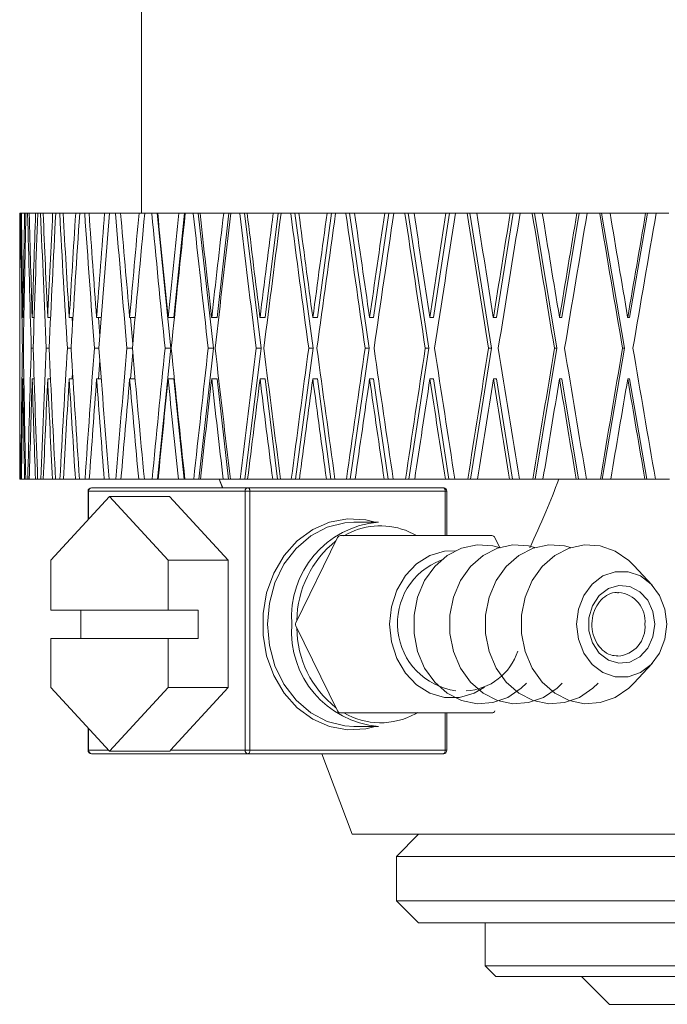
# Model space of a CAD drawing. Header units: inches. Extents: x 2.1 to 30.2, y 1.8 to 20.9.
# Tile 11 of 17: x 27.9 to 28.8, y 8.1 to 9.5. Entities that reach past the tile are written whole.
import ezdxf

# ---------------------------------------------------------------- set-up
doc = ezdxf.new("R2010")
doc.units = ezdxf.units.IN
doc.header["$MEASUREMENT"] = 0

msp = doc.modelspace()

# ---------------------------------------------------------------- linework, layer by layer
at = {"color": 7, "linetype": 'Continuous', "lineweight": 15}
for p, q in [((28.0642, 10.1537), (28.0642, 9.1797)), ((27.8925, 9.1797), (27.8925, 9.0334)), ((27.8928, 9.1797), (27.8925, 9.1797)), ((27.8928, 9.1797), (27.8932, 9.1797)), ((27.8932, 9.1797), (27.894, 9.1797)), ((27.894, 9.1797), (27.8949, 9.1797)), ((27.8949, 9.1797), (27.8994, 9.1797)), ((27.8994, 9.1797), (27.9012, 9.1797)), ((27.9012, 9.1797), (27.9036, 9.1797)), ((27.9036, 9.1797), (27.9058, 9.1797)), ((27.9058, 9.1797), (27.9149, 9.1797)), ((27.9149, 9.1797), (27.9179, 9.1797)), ((27.9179, 9.1797), (27.922, 9.1797)), ((27.922, 9.1797), (27.9255, 9.1797)), ((27.9255, 9.1797), (27.9389, 9.1797)), ((27.9389, 9.1797), (27.9433, 9.1797)), ((27.9433, 9.1797), (27.9488, 9.1797)), ((27.9488, 9.1797), (27.9536, 9.1797)), ((27.9536, 9.1797), (27.9714, 9.1797)), ((27.9714, 9.1797), (27.977, 9.1797)), ((27.977, 9.1797), (27.9841, 9.1797)), ((27.9841, 9.1797), (27.9901, 9.1797)), ((27.9901, 9.1797), (28.0121, 9.1797)), ((28.0121, 9.1797), (28.0189, 9.1797)), ((28.0189, 9.1797), (28.0275, 9.1797)), ((28.0275, 9.1797), (28.0347, 9.1797)), ((28.0347, 9.1797), (28.0606, 9.1797)), ((28.0606, 9.1797), (28.0687, 9.1797)), ((28.0687, 9.1797), (28.0786, 9.1797)), ((28.0786, 9.1797), (28.0862, 9.1797)), ((28.0862, 9.1797), (28.1054, 8.9894)), ((28.0862, 9.1797), (28.087, 9.1797)), ((28.087, 9.1797), (28.1167, 9.1797)), ((28.1247, 9.1797), (28.1098, 9.0326)), ((28.1167, 9.1797), (28.1247, 9.1797)), ((28.1247, 9.1797), (28.1258, 9.1797)), ((28.1258, 9.1797), (28.1371, 9.1797)), ((28.1371, 9.1797), (28.1442, 9.1797)), ((28.1442, 9.1797), (28.1658, 8.9894)), ((28.1442, 9.1797), (28.1466, 9.1797)), ((28.1466, 9.1797), (28.1799, 9.1797)), ((28.1874, 9.1797), (28.1707, 9.0326)), ((28.1799, 9.1797), (28.1874, 9.1797)), ((28.1874, 9.1797), (28.1901, 9.1797)), ((28.1901, 9.1797), (28.2026, 9.1797)), ((28.2026, 9.1797), (28.2091, 9.1797)), ((28.2091, 9.1797), (28.2328, 8.9894)), ((28.2091, 9.1797), (28.213, 9.1797)), ((28.213, 9.1797), (28.2497, 9.1797)), ((28.2566, 9.1797), (28.2382, 9.0326)), ((28.2497, 9.1797), (28.2566, 9.1797)), ((28.2566, 9.1797), (28.2608, 9.1797)), ((28.2608, 9.1797), (28.2745, 9.1797)), ((28.2745, 9.1797), (28.2804, 9.1797)), ((28.2804, 9.1797), (28.3061, 8.9894)), ((28.2804, 9.1797), (28.2858, 9.1797)), ((28.2858, 9.1797), (28.3256, 9.1797)), ((28.3318, 9.1797), (28.312, 9.0326)), ((28.3256, 9.1797), (28.3318, 9.1797)), ((28.3318, 9.1797), (28.3375, 9.1797)), ((28.3375, 9.1797), (28.3522, 9.1797)), ((28.3522, 9.1797), (28.3575, 9.1797)), ((28.3575, 9.1797), (28.385, 8.9894)), ((28.3575, 9.1797), (28.3645, 9.1797)), ((28.3645, 9.1797), (28.407, 9.1797)), ((28.4125, 9.1797), (28.3913, 9.0326)), ((28.407, 9.1797), (28.4125, 9.1797)), ((28.4125, 9.1797), (28.4197, 9.1797)), ((28.4197, 9.1797), (28.4353, 9.1797)), ((28.4353, 9.1797), (28.4399, 9.1797)), ((28.4399, 9.1797), (28.469, 8.9894)), ((28.4399, 9.1797), (28.4483, 9.1797)), ((28.4483, 9.1797), (28.4932, 9.1797)), ((28.4981, 9.1797), (28.4756, 9.0326)), ((28.4932, 9.1797), (28.4981, 9.1797)), ((28.4981, 9.1797), (28.5066, 9.1797)), ((28.5066, 9.1797), (28.5231, 9.1797)), ((28.5231, 9.1797), (28.527, 9.1797)), ((28.527, 9.1797), (28.5574, 8.9894)), ((28.527, 9.1797), (28.5367, 9.1797)), ((28.5367, 9.1797), (28.5837, 9.1797)), ((28.5878, 9.1797), (28.5643, 9.0326)), ((28.5837, 9.1797), (28.5878, 9.1797)), ((28.5878, 9.1797), (28.5977, 9.1797)), ((28.5977, 9.1797), (28.6148, 9.1797)), ((28.6148, 9.1797), (28.618, 9.1797)), ((28.618, 9.1797), (28.6495, 8.9894)), ((28.618, 9.1797), (28.629, 9.1797)), ((28.629, 9.1797), (28.6777, 9.1797)), ((28.681, 9.1797), (28.6567, 9.0326)), ((28.6777, 9.1797), (28.681, 9.1797)), ((28.681, 9.1797), (28.6922, 9.1797)), ((28.6922, 9.1797), (28.7098, 9.1797)), ((28.7098, 9.1797), (28.7122, 9.1797)), ((28.7122, 9.1797), (28.7447, 8.9894)), ((28.7122, 9.1797), (28.7244, 9.1797)), ((28.7244, 9.1797), (28.7746, 9.1797)), ((28.7771, 9.1797), (28.752, 9.0326)), ((28.7746, 9.1797), (28.7771, 9.1797)), ((28.7771, 9.1797), (28.7894, 9.1797)), ((28.7894, 9.1797), (28.8075, 9.1797)), ((27.8925, 9.0326), (27.8925, 9.0334)), ((27.8926, 9.0326), (27.8925, 9.0326)), ((27.8969, 9.0326), (27.8969, 9.0334)), ((27.8983, 9.0326), (27.8969, 9.0326)), ((27.9101, 9.0326), (27.91, 9.0334)), ((27.9128, 9.0326), (27.9101, 9.0326)), ((27.9319, 9.0326), (27.9319, 9.0334)), ((27.9359, 9.0326), (27.9319, 9.0326)), ((27.9622, 9.0326), (27.9622, 9.0334)), ((27.9675, 9.0326), (27.9622, 9.0326)), ((27.9664, 9.0326), (27.967, 9.0235)), ((28.0008, 9.0326), (28.0008, 9.0334)), ((28.0074, 9.0326), (28.0008, 9.0326)), ((28.0035, 9.0326), (28.0054, 9.0067)), ((28.0474, 9.0326), (28.0474, 9.0334)), ((28.0551, 9.0326), (28.0474, 9.0326)), ((28.0485, 9.0326), (28.0518, 8.9951)), ((28.1016, 9.0326), (28.1015, 9.0334)), ((28.1098, 9.0326), (28.1016, 9.0326)), ((28.163, 9.0326), (28.1629, 9.0334)), ((28.1707, 9.0326), (28.163, 9.0326)), ((28.2312, 9.0326), (28.2311, 9.0334)), ((28.2382, 9.0326), (28.2312, 9.0326)), ((28.3055, 9.0326), (28.3054, 9.0334)), ((28.312, 9.0326), (28.3055, 9.0326)), ((28.3855, 9.0326), (28.3854, 9.0334)), ((28.3913, 9.0326), (28.3855, 9.0326)), ((28.4706, 9.0326), (28.4705, 9.0334)), ((28.4756, 9.0326), (28.4706, 9.0326)), ((28.5601, 9.0326), (28.5599, 9.0334)), ((28.5643, 9.0326), (28.5601, 9.0326)), ((28.6532, 9.0326), (28.6531, 9.0334)), ((28.6567, 9.0326), (28.6532, 9.0326)), ((28.7494, 9.0326), (28.7493, 9.0334)), ((28.752, 9.0326), (28.7494, 9.0326)), ((27.8925, 8.9894), (27.8925, 8.9894)), ((27.8976, 8.9894), (27.8962, 8.9894)), ((27.9114, 8.9894), (27.9088, 8.9894)), ((27.9339, 8.9894), (27.93, 8.9894)), ((27.9649, 8.9894), (27.9597, 8.9894)), ((28.0041, 8.9894), (27.9976, 8.9894)), ((28.0513, 8.9894), (28.0436, 8.9894)), ((28.0518, 8.9836), (28.0485, 8.9462)), ((28.1054, 8.9894), (28.0868, 8.8047)), ((28.1054, 8.9894), (28.0973, 8.9894)), ((28.1658, 8.9894), (28.1449, 8.8047)), ((28.1658, 8.9894), (28.1581, 8.9894)), ((28.2328, 8.9894), (28.2098, 8.8047)), ((28.2328, 8.9894), (28.2258, 8.9894)), ((28.3061, 8.9894), (28.2812, 8.8047)), ((28.3061, 8.9894), (28.2997, 8.9894)), ((28.385, 8.9894), (28.3584, 8.8047)), ((28.385, 8.9894), (28.3793, 8.9894)), ((28.469, 8.9894), (28.4408, 8.8047)), ((28.469, 8.9894), (28.464, 8.9894)), ((28.5574, 8.9894), (28.5279, 8.8047)), ((28.5574, 8.9894), (28.5532, 8.9894)), ((28.6495, 8.9894), (28.6189, 8.8047)), ((28.6495, 8.9894), (28.6461, 8.9894)), ((28.7447, 8.9894), (28.7132, 8.8047)), ((28.7447, 8.9894), (28.7421, 8.9894)), ((28.0054, 8.9721), (28.0035, 8.9462)), ((27.967, 8.9553), (27.9664, 8.9462)), ((27.8926, 8.9462), (27.8925, 8.9462)), ((27.8925, 8.9454), (27.8925, 8.8047)), ((27.8983, 8.9462), (27.8969, 8.9462)), ((27.9128, 8.9462), (27.9101, 8.9462)), ((27.9359, 8.9462), (27.9319, 8.9462)), ((27.9675, 8.9462), (27.9622, 8.9462)), ((28.0074, 8.9462), (28.0008, 8.9462)), ((28.0551, 8.9462), (28.0474, 8.9462)), ((28.1098, 8.9462), (28.1016, 8.9462)), ((28.1098, 8.9462), (28.1241, 8.8047)), ((28.1707, 8.9462), (28.163, 8.9462)), ((28.1707, 8.9462), (28.1867, 8.8047)), ((28.2382, 8.9462), (28.2312, 8.9462)), ((28.2382, 8.9462), (28.2559, 8.8047)), ((28.312, 8.9462), (28.3055, 8.9462)), ((28.312, 8.9462), (28.3311, 8.8047)), ((28.3913, 8.9462), (28.3855, 8.9462)), ((28.3913, 8.9462), (28.4117, 8.8047)), ((28.4756, 8.9462), (28.4706, 8.9462)), ((28.4756, 8.9462), (28.4972, 8.8047)), ((28.5643, 8.9462), (28.5601, 8.9462)), ((28.5643, 8.9462), (28.5869, 8.8047)), ((28.6567, 8.9462), (28.6532, 8.9462)), ((28.6567, 8.9462), (28.6801, 8.8047)), ((28.752, 8.9462), (28.7494, 8.9462)), ((28.752, 8.9462), (28.7761, 8.8047)), ((27.8927, 8.8047), (27.8925, 8.8047)), ((27.8932, 8.8047), (27.8927, 8.8047)), ((27.8932, 8.8047), (27.8941, 8.8047)), ((27.895, 8.8047), (27.8941, 8.8047)), ((27.895, 8.8047), (27.8993, 8.8047)), ((27.9011, 8.8047), (27.8993, 8.8047)), ((27.9011, 8.8047), (27.9038, 8.8047)), ((27.906, 8.8047), (27.9038, 8.8047)), ((27.906, 8.8047), (27.9147, 8.8047)), ((27.9177, 8.8047), (27.9147, 8.8047)), ((27.9177, 8.8047), (27.9222, 8.8047)), ((27.9257, 8.8047), (27.9222, 8.8047)), ((27.9257, 8.8047), (27.9386, 8.8047)), ((27.943, 8.8047), (27.9386, 8.8047)), ((27.943, 8.8047), (27.9492, 8.8047)), ((27.954, 8.8047), (27.9492, 8.8047)), ((27.954, 8.8047), (27.971, 8.8047)), ((27.9766, 8.8047), (27.971, 8.8047)), ((27.9766, 8.8047), (27.9845, 8.8047)), ((27.9905, 8.8047), (27.9845, 8.8047)), ((27.9905, 8.8047), (28.0116, 8.8047)), ((28.0185, 8.8047), (28.0116, 8.8047)), ((28.0185, 8.8047), (28.0279, 8.8047)), ((28.0352, 8.8047), (28.0279, 8.8047)), ((28.0352, 8.8047), (28.0601, 8.8047)), ((28.0681, 8.8047), (28.0601, 8.8047)), ((28.0681, 8.8047), (28.0791, 8.8047)), ((28.0868, 8.8047), (28.0791, 8.8047)), ((28.0875, 8.8047), (28.0868, 8.8047)), ((28.0875, 8.8047), (28.1162, 8.8047)), ((28.1241, 8.8047), (28.1162, 8.8047)), ((28.1252, 8.8047), (28.1241, 8.8047)), ((28.1252, 8.8047), (28.1377, 8.8047)), ((28.1449, 8.8047), (28.1377, 8.8047)), ((28.1472, 8.8047), (28.1449, 8.8047)), ((28.1472, 8.8047), (28.1793, 8.8047)), ((28.1737, 8.8047), (28.1782, 8.7927)), ((28.1789, 8.7927), (28.1738, 8.8047)), ((28.1867, 8.8047), (28.1793, 8.8047)), ((28.1894, 8.8047), (28.1867, 8.8047)), ((28.1894, 8.8047), (28.2032, 8.8047)), ((28.2098, 8.8047), (28.2032, 8.8047)), ((28.2137, 8.8047), (28.2098, 8.8047)), ((28.2137, 8.8047), (28.249, 8.8047)), ((28.2559, 8.8047), (28.249, 8.8047)), ((28.2601, 8.8047), (28.2559, 8.8047)), ((28.2601, 8.8047), (28.2752, 8.8047)), ((28.2812, 8.8047), (28.2752, 8.8047)), ((28.2866, 8.8047), (28.2812, 8.8047)), ((28.2866, 8.8047), (28.3248, 8.8047)), ((28.3311, 8.8047), (28.3248, 8.8047)), ((28.3368, 8.8047), (28.3311, 8.8047)), ((28.3368, 8.8047), (28.353, 8.8047)), ((28.3584, 8.8047), (28.353, 8.8047)), ((28.3653, 8.8047), (28.3584, 8.8047)), ((28.3653, 8.8047), (28.4061, 8.8047)), ((28.4117, 8.8047), (28.4061, 8.8047)), ((28.4189, 8.8047), (28.4117, 8.8047)), ((28.4189, 8.8047), (28.4362, 8.8047)), ((28.4408, 8.8047), (28.4362, 8.8047)), ((28.4491, 8.8047), (28.4408, 8.8047)), ((28.4491, 8.8047), (28.4923, 8.8047)), ((28.4972, 8.8047), (28.4923, 8.8047)), ((28.5058, 8.8047), (28.4972, 8.8047)), ((28.5058, 8.8047), (28.5239, 8.8047)), ((28.5279, 8.8047), (28.5239, 8.8047)), ((28.5376, 8.8047), (28.5279, 8.8047)), ((28.5376, 8.8047), (28.5828, 8.8047)), ((28.5869, 8.8047), (28.5828, 8.8047)), ((28.5968, 8.8047), (28.5869, 8.8047)), ((28.5968, 8.8047), (28.6157, 8.8047)), ((28.6189, 8.8047), (28.6157, 8.8047)), ((28.6299, 8.8047), (28.6189, 8.8047)), ((28.6299, 8.8047), (28.6768, 8.8047)), ((28.6801, 8.8047), (28.6768, 8.8047)), ((28.6912, 8.8047), (28.6801, 8.8047)), ((28.6912, 8.8047), (28.7108, 8.8047)), ((28.7132, 8.8047), (28.7108, 8.8047)), ((28.7254, 8.8047), (28.7132, 8.8047)), ((28.7254, 8.8047), (28.7736, 8.8047)), ((28.7761, 8.8047), (28.7736, 8.8047)), ((28.7884, 8.8047), (28.7761, 8.8047)), ((28.7884, 8.8047), (28.8084, 8.8047)), ((27.9938, 8.7927), (28.2143, 8.7927)), ((28.2143, 8.7927), (28.4896, 8.7927)), ((28.0191, 8.7803), (27.9365, 8.6906)), ((27.9888, 8.7877), (27.9888, 8.7475)), ((27.9888, 8.7877), (27.9896, 8.7877)), ((28.2101, 8.7877), (27.9896, 8.7877)), ((27.9896, 8.7877), (27.9896, 8.7483)), ((28.1017, 8.6906), (28.0191, 8.7803)), ((28.0191, 8.7803), (28.1038, 8.7803)), ((28.1864, 8.6906), (28.1038, 8.7803)), ((28.2101, 8.4227), (28.2101, 8.7877)), ((28.2101, 8.7877), (28.2169, 8.7877)), ((28.2169, 8.7877), (28.2169, 8.4227)), ((28.4923, 8.7877), (28.2169, 8.7877)), ((28.4923, 8.7252), (28.4923, 8.7877)), ((28.4923, 8.7877), (28.4946, 8.7877)), ((28.4946, 8.7252), (28.4946, 8.7877)), ((28.3982, 8.7442), (28.3636, 8.7442)), ((28.3403, 8.7224), (28.2816, 8.6024)), ((28.3448, 8.7252), (28.4404, 8.7252)), ((28.4404, 8.7252), (28.5578, 8.7252)), ((28.5689, 8.7088), (28.5623, 8.7224)), ((27.9365, 8.6906), (27.9365, 8.6202)), ((28.1017, 8.6906), (28.1864, 8.6906)), ((28.1017, 8.6202), (28.1017, 8.6906)), ((28.1864, 8.511), (28.1864, 8.6906)), ((28.7837, 8.6556), (28.7582, 8.6831)), ((28.7365, 8.6452), (28.7355, 8.6452)), ((27.9365, 8.6202), (28.1017, 8.6202)), ((27.9788, 8.5802), (27.9788, 8.6202)), ((28.1017, 8.6202), (28.1441, 8.6202)), ((28.1441, 8.6202), (28.1441, 8.5802)), ((28.2816, 8.598), (28.3403, 8.478)), ((27.9365, 8.5802), (27.9365, 8.511)), ((28.1017, 8.5802), (27.9365, 8.5802)), ((28.1017, 8.511), (28.1017, 8.5802)), ((28.1441, 8.5802), (28.1017, 8.5802)), ((28.7582, 8.5173), (28.7837, 8.5448)), ((27.9365, 8.511), (28.0191, 8.4212)), ((28.0191, 8.4212), (28.1017, 8.511)), ((28.1017, 8.511), (28.1864, 8.511)), ((28.1052, 8.4227), (28.1864, 8.511)), ((28.4404, 8.4752), (28.3448, 8.4752)), ((28.5578, 8.4752), (28.4404, 8.4752)), ((28.4502, 8.474), (28.4533, 8.4758)), ((28.4923, 8.4227), (28.4923, 8.4752)), ((28.4946, 8.4227), (28.4946, 8.4752)), ((28.3636, 8.4562), (28.3982, 8.4562)), ((27.9888, 8.4541), (27.9888, 8.4227)), ((27.9896, 8.4533), (27.9896, 8.4227)), ((27.9888, 8.4227), (27.9896, 8.4227)), ((27.9896, 8.4227), (28.0177, 8.4227)), ((28.2143, 8.4177), (27.9938, 8.4177)), ((28.0191, 8.4212), (28.104, 8.4212)), ((28.1052, 8.4227), (28.2101, 8.4227)), ((28.2101, 8.4227), (28.2169, 8.4227)), ((28.4896, 8.4177), (28.2143, 8.4177)), ((28.2169, 8.4227), (28.4923, 8.4227)), ((28.3185, 8.4177), (28.361, 8.3042)), ((28.4923, 8.4227), (28.4946, 8.4227)), ((28.361, 8.3042), (29.736, 8.3042)), ((28.4547, 8.3042), (28.4235, 8.2729)), ((28.4235, 8.2729), (28.4235, 8.2104)), ((28.4235, 8.2729), (29.6735, 8.2729)), ((28.4235, 8.2104), (28.4547, 8.1792)), ((28.4235, 8.2104), (29.6735, 8.2104)), ((28.4547, 8.1792), (29.6422, 8.1792)), ((28.5485, 8.1792), (28.5485, 8.1187)), ((28.5485, 8.1187), (28.5635, 8.1037)), ((28.5485, 8.1187), (29.0485, 8.1187)), ((29.0485, 8.1037), (28.5635, 8.1037)), ((28.6841, 8.1037), (28.7235, 8.0643)), ((29.0485, 8.0643), (28.7235, 8.0643))]:
    msp.add_line(p, q, dxfattribs=at)
at = {"color": 7, "linetype": 'Continuous', "lineweight": 15, "flags": 128}
for points in [[(28.2143, 8.7927), (28.2148, 8.7926), (28.2153, 8.7923), (28.2158, 8.7919), (28.2162, 8.7912), (28.2165, 8.7905), (28.2167, 8.7896), (28.2169, 8.7887), (28.2169, 8.7877)], [(28.4923, 8.7877), (28.4922, 8.7887), (28.4921, 8.7896), (28.4918, 8.7905), (28.4915, 8.7912), (28.4911, 8.7919), (28.4907, 8.7923), (28.4902, 8.7926), (28.4896, 8.7927)], [(28.3934, 8.4562), (28.3801, 8.4529), (28.3546, 8.4514), (28.3293, 8.456), (28.3054, 8.4664), (28.2837, 8.4824), (28.2652, 8.5031), (28.2506, 8.5279), (28.2405, 8.5556), (28.2354, 8.5851), (28.2354, 8.6153), (28.2405, 8.6448), (28.2506, 8.6725), (28.2652, 8.6973), (28.2837, 8.718), (28.3054, 8.734), (28.3293, 8.7444), (28.3546, 8.749), (28.3801, 8.7475), (28.3934, 8.7442)], [(28.3636, 8.7442), (28.3509, 8.7434), (28.3259, 8.7372), (28.3026, 8.7249), (28.282, 8.7072), (28.2649, 8.6848), (28.2522, 8.6588), (28.2443, 8.6301), (28.2416, 8.6002), (28.2443, 8.5703), (28.2522, 8.5416), (28.2649, 8.5156), (28.282, 8.4932), (28.3026, 8.4755), (28.3259, 8.4632), (28.3509, 8.457), (28.3636, 8.4562)], [(28.4518, 8.7255), (28.4372, 8.7324), (28.4362, 8.7328)], [(28.5694, 8.7079), (28.5591, 8.7107), (28.5371, 8.7123), (28.5153, 8.7077), (28.4951, 8.6974), (28.4774, 8.6818), (28.4632, 8.6619), (28.4533, 8.6386), (28.4482, 8.6132), (28.4482, 8.5872), (28.4533, 8.5618), (28.4632, 8.5385), (28.4774, 8.5186), (28.4951, 8.503), (28.5153, 8.4927), (28.5371, 8.4881), (28.5591, 8.4897), (28.5803, 8.4971), (28.5994, 8.5102), (28.6068, 8.5173)], [(28.6183, 8.7084), (28.6096, 8.7107), (28.5876, 8.7123), (28.5658, 8.7077), (28.5455, 8.6974), (28.5278, 8.6818), (28.5136, 8.6619), (28.5037, 8.6386), (28.4986, 8.6132), (28.4986, 8.5872), (28.5037, 8.5618), (28.5136, 8.5385), (28.5278, 8.5186), (28.5455, 8.503), (28.5658, 8.4927), (28.5876, 8.4881), (28.6096, 8.4897), (28.6308, 8.4971), (28.6499, 8.5102), (28.6572, 8.5173)], [(28.6688, 8.7084), (28.6601, 8.7107), (28.638, 8.7123), (28.6163, 8.7077), (28.596, 8.6974), (28.5783, 8.6818), (28.5641, 8.6619), (28.5542, 8.6386), (28.5491, 8.6132), (28.5491, 8.5872), (28.5542, 8.5618), (28.5641, 8.5385), (28.5783, 8.5186), (28.596, 8.503), (28.6163, 8.4927), (28.638, 8.4881), (28.6601, 8.4897), (28.6812, 8.4971), (28.7003, 8.5102), (28.7077, 8.5173)], [(28.7582, 8.6831), (28.7508, 8.6902), (28.7317, 8.7033), (28.7105, 8.7107), (28.6885, 8.7123), (28.6667, 8.7077), (28.6465, 8.6974), (28.6288, 8.6818), (28.6146, 8.6619), (28.6047, 8.6386), (28.5996, 8.6132), (28.5996, 8.5872), (28.6047, 8.5618), (28.6146, 8.5385), (28.6288, 8.5186), (28.6465, 8.503), (28.6667, 8.4927), (28.6885, 8.4881), (28.7105, 8.4897), (28.7317, 8.4971), (28.7508, 8.5102), (28.7582, 8.5173)], [(28.5474, 8.5115), (28.5329, 8.5032), (28.5123, 8.4972), (28.4912, 8.4972), (28.4706, 8.5032), (28.4518, 8.5148), (28.436, 8.5314), (28.4239, 8.552), (28.4164, 8.5754), (28.4138, 8.6002), (28.4164, 8.625), (28.4239, 8.6484), (28.436, 8.669), (28.4518, 8.6856), (28.4706, 8.6972), (28.4912, 8.7032), (28.5061, 8.7038)], [(28.6773, 8.6002), (28.6798, 8.6213), (28.6873, 8.6407), (28.6992, 8.6569), (28.7144, 8.6684), (28.7318, 8.6744), (28.7498, 8.6744), (28.7672, 8.6684), (28.7824, 8.6569), (28.7943, 8.6407), (28.8018, 8.6213), (28.8043, 8.6002), (28.8018, 8.5791), (28.7943, 8.5597), (28.7824, 8.5435), (28.7672, 8.532), (28.7498, 8.526), (28.7318, 8.526), (28.7144, 8.532), (28.6992, 8.5435), (28.6873, 8.5597), (28.6798, 8.5791), (28.6773, 8.6002)], [(28.7874, 8.6002), (28.7849, 8.5823), (28.7776, 8.5664), (28.7663, 8.5542), (28.7522, 8.5469), (28.7369, 8.5454), (28.7221, 8.5498), (28.7092, 8.5597), (28.6998, 8.574), (28.6948, 8.5911), (28.6948, 8.6093), (28.6998, 8.6264), (28.7092, 8.6407), (28.7221, 8.6506), (28.7369, 8.655), (28.7522, 8.6535), (28.7663, 8.6462), (28.7776, 8.634), (28.7849, 8.6181), (28.7874, 8.6002)], [(28.2143, 8.4177), (28.2148, 8.4178), (28.2153, 8.4181), (28.2158, 8.4185), (28.2162, 8.4192), (28.2165, 8.4199), (28.2167, 8.4208), (28.2169, 8.4217), (28.2169, 8.4227)], [(28.4923, 8.4227), (28.4922, 8.4217), (28.4921, 8.4208), (28.4918, 8.4199), (28.4915, 8.4192), (28.4911, 8.4185), (28.4907, 8.4181), (28.4902, 8.4178), (28.4896, 8.4177)]]:
    msp.add_lwpolyline(points, dxfattribs=at)
at = {"color": 7, "linetype": 'Continuous', "lineweight": 15}
for centre, radius, start, end in [((27.9938, 8.7877), 0.005, 90, 180), ((27.9942, 8.7881), 0.00467, 95.1195, 184.3358), ((28.2147, 8.7881), 0.00467, 95.1195, 184.3356), ((28.4896, 8.7877), 0.005, 0, 90), ((28.4093, 8.6111), 0.1336, 94.7893, 184.6658), ((28.4007, 8.6373), 0.1018, 69.6312, 120.3469), ((28.3448, 8.7202), 0.005, 90, 153.9343), ((28.5578, 8.7202), 0.005, 26.0657, 90), ((28.4288, 8.6038), 0.1457, 128.5484, 179.3203), ((28.5206, 8.6013), 0.0958, 110.9227, 261.8755), ((28.7326, 8.6041), 0.0412, 354.5247, 84.4529), ((28.4093, 8.5893), 0.1336, 175.3342, 265.2108), ((28.2861, 8.6002), 0.005, 153.9343, 206.0657), ((28.4276, 8.596), 0.1445, 180.4508, 231.6805), ((28.7321, 8.5967), 0.0417, 274.6062, 4.763), ((28.5175, 8.587), 0.0807, 272.9276, 342.3134), ((28.3448, 8.4802), 0.005, 206.0657, 270), ((28.4008, 8.5635), 0.1022, 239.7614, 298.8778), ((28.5578, 8.4802), 0.005, 270, 333.9343), ((27.9938, 8.4227), 0.005, 180, 270), ((27.9942, 8.4223), 0.00467, 175.664, 264.8808), ((28.2147, 8.4223), 0.00467, 175.6642, 264.8808), ((28.4896, 8.4227), 0.005, 270, 0)]:
    msp.add_arc(centre, radius, start, end, dxfattribs=at)
for centre, major_axis, ratio, start_param, end_param in [((29.0485, 8.9454), (0, 6.556), 0.176327, 1.535047, 1.564084), ((29.0485, 9.0318), (0, 6.556), 0.176327, 1.548229, 1.570672), ((29.0485, 8.947), (-0.104, 6.556), 0.175613, 1.532512, 1.561548), ((29.0485, 9.0334), (-0.104, 6.556), 0.175613, 1.545694, 1.568012), ((29.0485, 9.0318), (0.104, 6.556), 0.175613, 1.551013, 1.573456), ((29.0485, 8.9454), (0.104, 6.556), 0.175613, 1.537832, 1.566868), ((29.0485, 8.947), (-0.207, 6.5559), 0.17348, 1.52982, 1.558856), ((29.0485, 9.0334), (-0.207, 6.5559), 0.17348, 1.543001, 1.56532), ((29.0485, 9.0318), (0.207, 6.5559), 0.17348, 1.553705, 1.576148), ((29.0485, 8.9454), (0.207, 6.5559), 0.17348, 1.540524, 1.56956), ((29.0485, 8.947), (-0.3081, 6.5558), 0.169954, 1.527309, 1.556346), ((29.0485, 9.0334), (-0.3081, 6.5558), 0.169954, 1.540491, 1.562809), ((29.0485, 9.0318), (0.3081, 6.5558), 0.169954, 1.556216, 1.578659), ((29.0485, 8.9454), (0.3081, 6.5558), 0.169954, 1.543034, 1.572071), ((29.0485, 8.947), (-0.4065, 6.5557), 0.165076, 1.525062, 1.554098), ((29.0485, 9.0334), (-0.4065, 6.5557), 0.165076, 1.538243, 1.560561), ((29.0485, 9.0318), (0.4065, 6.5557), 0.165076, 1.558463, 1.580906), ((29.0485, 8.9454), (0.4065, 6.5557), 0.165076, 1.545282, 1.574318), ((29.0485, 8.947), (-0.5012, 6.5555), 0.158901, 1.523148, 1.552184), ((29.0485, 9.0334), (-0.5012, 6.5555), 0.158901, 1.536329, 1.558647), ((29.0485, 9.0318), (0.5012, 6.5555), 0.158901, 1.560378, 1.582821), ((29.0485, 8.9454), (0.5012, 6.5555), 0.158901, 1.547196, 1.576233), ((29.0485, 8.947), (-0.5916, 6.5554), 0.151498, 1.521625, 1.550661), ((29.0485, 9.0334), (-0.5916, 6.5554), 0.151498, 1.534806, 1.557124), ((29.0485, 9.0318), (0.5916, 6.5554), 0.151498, 1.561901, 1.584344), ((29.0485, 8.9454), (0.5916, 6.5554), 0.151498, 1.548719, 1.577756), ((29.0485, 8.947), (-0.677, 6.5553), 0.142946, 1.520536, 1.549572), ((29.0485, 9.0334), (-0.677, 6.5553), 0.142946, 1.533717, 1.556036), ((29.0485, 9.0318), (0.677, 6.5553), 0.142946, 1.562989, 1.585432), ((29.0485, 8.9454), (0.677, 6.5553), 0.142946, 1.549808, 1.578844), ((29.0485, 8.947), (-0.7566, 6.5552), 0.13333, 1.519909, 1.548945), ((29.0485, 9.0334), (-0.7566, 6.5552), 0.13333, 1.533091, 1.555409), ((29.0485, 9.0318), (0.7566, 6.5552), 0.13333, 1.563616, 1.586059), ((29.0485, 8.9454), (0.7566, 6.5552), 0.13333, 1.550435, 1.579471), ((29.0485, 8.947), (-0.83, 6.5552), 0.122744, 1.519756, 1.548792), ((29.0485, 9.0334), (-0.83, 6.5552), 0.122744, 1.532938, 1.555256), ((29.0485, 9.0318), (0.83, 6.5552), 0.122744, 1.563769, 1.586212), ((29.0485, 8.9454), (0.83, 6.5552), 0.122744, 1.550588, 1.579624), ((29.0485, 8.947), (-0.8968, 6.5552), 0.111284, 1.520074, 1.549111), ((29.0485, 9.0334), (-0.8968, 6.5552), 0.111284, 1.533256, 1.555574), ((29.0485, 9.0318), (0.8968, 6.5552), 0.111284, 1.563451, 1.585894), ((29.0485, 8.9454), (0.8968, 6.5552), 0.111284, 1.550269, 1.579306), ((29.0485, 8.947), (-0.9564, 6.5553), 0.09905, 1.520846, 1.549883), ((29.0485, 9.0334), (-0.9564, 6.5553), 0.09905, 1.534028, 1.556346), ((29.0485, 9.0318), (0.9564, 6.5553), 0.09905, 1.562679, 1.585122), ((29.0485, 8.9454), (0.9564, 6.5553), 0.09905, 1.549497, 1.578534), ((29.0485, 8.947), (-1.0087, 6.5554), 0.086139, 1.522043, 1.551079), ((29.0485, 9.0334), (-1.0087, 6.5554), 0.086139, 1.535225, 1.557543), ((29.0485, 9.0318), (1.0087, 6.5554), 0.086139, 1.561482, 1.583925), ((29.0485, 8.9454), (1.0087, 6.5554), 0.086139, 1.548301, 1.577337), ((29.0485, 8.947), (-1.0533, 6.5556), 0.072653, 1.523623, 1.55266), ((29.0485, 9.0334), (-1.0533, 6.5556), 0.072653, 1.536805, 1.559123), ((29.0485, 9.0318), (1.0533, 6.5556), 0.072653, 1.559902, 1.582345), ((29.0485, 8.9454), (1.0533, 6.5556), 0.072653, 1.54672, 1.575757), ((29.0485, 8.947), (-1.0901, 6.5557), 0.05869, 1.525538, 1.554574), ((29.0485, 9.0334), (-1.0901, 6.5557), 0.05869, 1.538719, 1.561038), ((29.0485, 9.0318), (1.0901, 6.5557), 0.05869, 1.557987, 1.58043), ((29.0485, 8.9454), (1.0901, 6.5557), 0.05869, 1.544806, 1.573842), ((29.0485, 8.947), (-1.1188, 6.5558), 0.044348, 1.527728, 1.556765), ((29.0485, 9.0334), (-1.1188, 6.5558), 0.044348, 1.54091, 1.563228), ((29.0485, 9.0318), (1.1188, 6.5558), 0.044348, 1.555797, 1.57824), ((29.0485, 8.9454), (1.1188, 6.5558), 0.044348, 1.542615, 1.571652), ((29.0485, 8.947), (0, 6.556), 0.176327, 1.557745, 1.564333), ((29.0485, 9.0334), (0, 6.556), 0.176327, 1.577509, 1.605687), ((29.0485, 9.0318), (0, 6.556), 0.176327, 1.57726, 1.583848), ((29.0485, 9.0318), (0.104, 6.556), 0.175613, 1.580044, 1.608222), ((29.0485, 9.0334), (-0.104, 6.556), 0.175613, 1.574724, 1.602902), ((29.0485, 9.0318), (0.207, 6.5559), 0.17348, 1.582736, 1.610914), ((29.0485, 9.0334), (-0.207, 6.5559), 0.17348, 1.572032, 1.60021), ((29.0485, 9.0318), (0.3081, 6.5558), 0.169954, 1.585247, 1.613424), ((29.0485, 9.0334), (-0.3081, 6.5558), 0.169954, 1.569522, 1.597699), ((29.0485, 9.0318), (0.4065, 6.5557), 0.165076, 1.587494, 1.615672), ((29.0485, 9.0334), (-0.4065, 6.5557), 0.165076, 1.567274, 1.595452), ((29.0485, 9.0318), (0.5012, 6.5555), 0.158901, 1.589409, 1.617586), ((29.0485, 9.0334), (-0.5012, 6.5555), 0.158901, 1.56536, 1.593538), ((29.0485, 9.0318), (0.5916, 6.5554), 0.151498, 1.590932, 1.619109), ((29.0485, 9.0334), (-0.5916, 6.5554), 0.151498, 1.563837, 1.592015), ((29.0485, 9.0318), (0.677, 6.5553), 0.142946, 1.59202, 1.620198), ((29.0485, 9.0334), (-0.677, 6.5553), 0.142946, 1.562748, 1.590926), ((29.0485, 9.0318), (0.7566, 6.5552), 0.13333, 1.592647, 1.620825), ((29.0485, 9.0334), (-0.7566, 6.5552), 0.13333, 1.562121, 1.590299), ((29.0485, 9.0318), (0.83, 6.5552), 0.122744, 1.5928, 1.620978), ((29.0485, 9.0334), (-0.83, 6.5552), 0.122744, 1.561969, 1.590146), ((29.0485, 9.0318), (0.8968, 6.5552), 0.111284, 1.592482, 1.620659), ((29.0485, 9.0334), (-0.8968, 6.5552), 0.111284, 1.562287, 1.590464), ((29.0485, 9.0318), (0.9564, 6.5553), 0.09905, 1.59171, 1.619887), ((29.0485, 9.0334), (-0.9564, 6.5553), 0.09905, 1.563059, 1.591236), ((29.0485, 9.0318), (1.0087, 6.5554), 0.086139, 1.590513, 1.618691), ((29.0485, 9.0334), (-1.0087, 6.5554), 0.086139, 1.564255, 1.592433), ((29.0485, 9.0318), (1.0533, 6.5556), 0.072653, 1.588933, 1.61711), ((29.0485, 9.0334), (-1.0533, 6.5556), 0.072653, 1.565836, 1.594013), ((29.0485, 9.0318), (1.0901, 6.5557), 0.05869, 1.587018, 1.615196), ((29.0485, 9.0334), (-1.0901, 6.5557), 0.05869, 1.56775, 1.595928), ((29.0485, 9.0318), (1.1188, 6.5558), 0.044348, 1.584828, 1.613005), ((29.0485, 9.0334), (-1.1188, 6.5558), 0.044348, 1.569941, 1.598118), ((29.0485, 8.947), (0, 6.556), 0.176327, 1.570921, 1.592505), ((29.0485, 8.9454), (0.104, 6.556), 0.175613, 1.573456, 1.59504), ((29.0485, 8.947), (-0.104, 6.556), 0.175613, 1.568136, 1.589721), ((29.0485, 8.9454), (0.207, 6.5559), 0.17348, 1.576148, 1.597732), ((29.0485, 8.947), (-0.207, 6.5559), 0.17348, 1.565444, 1.587029), ((29.0485, 8.9454), (0.3081, 6.5558), 0.169954, 1.578659, 1.600243), ((29.0485, 8.947), (-0.3081, 6.5558), 0.169954, 1.562934, 1.584518), ((29.0485, 8.9454), (0.4065, 6.5557), 0.165076, 1.580906, 1.602491), ((29.0485, 8.947), (-0.4065, 6.5557), 0.165076, 1.560686, 1.58227), ((29.0485, 8.9454), (0.5012, 6.5555), 0.158901, 1.582821, 1.604405), ((29.0485, 8.947), (-0.5012, 6.5555), 0.158901, 1.558772, 1.580356), ((29.0485, 8.9454), (0.5916, 6.5554), 0.151498, 1.584344, 1.605928), ((29.0485, 8.947), (-0.5916, 6.5554), 0.151498, 1.557249, 1.578833), ((29.0485, 8.9454), (0.677, 6.5553), 0.142946, 1.585432, 1.607017), ((29.0485, 8.947), (-0.677, 6.5553), 0.142946, 1.55616, 1.577745), ((29.0485, 8.9454), (0.7566, 6.5552), 0.13333, 1.586059, 1.607643), ((29.0485, 8.947), (-0.7566, 6.5552), 0.13333, 1.555533, 1.577118), ((29.0485, 8.9454), (0.83, 6.5552), 0.122744, 1.586212, 1.607796), ((29.0485, 8.947), (-0.83, 6.5552), 0.122744, 1.555381, 1.576965), ((29.0485, 8.9454), (0.8968, 6.5552), 0.111284, 1.585894, 1.607478), ((29.0485, 8.947), (-0.8968, 6.5552), 0.111284, 1.555699, 1.577283), ((29.0485, 8.9454), (0.9564, 6.5553), 0.09905, 1.585122, 1.606706), ((29.0485, 8.947), (-0.9564, 6.5553), 0.09905, 1.556471, 1.578055), ((29.0485, 8.9454), (1.0087, 6.5554), 0.086139, 1.583925, 1.605509), ((29.0485, 8.947), (-1.0087, 6.5554), 0.086139, 1.557667, 1.579252), ((29.0485, 8.9454), (1.0533, 6.5556), 0.072653, 1.582345, 1.603929), ((29.0485, 8.947), (-1.0533, 6.5556), 0.072653, 1.559248, 1.580832), ((29.0485, 8.9454), (1.0901, 6.5557), 0.05869, 1.58043, 1.602015), ((29.0485, 8.947), (-1.0901, 6.5557), 0.05869, 1.561162, 1.582746), ((29.0485, 8.9454), (1.1188, 6.5558), 0.044348, 1.57824, 1.599824), ((29.0485, 8.947), (-1.1188, 6.5558), 0.044348, 1.563353, 1.584937), ((28.1094, 8.4227), (0.00602, 0.00445), 0.377457, 2.042869, 2.343075)]:
    msp.add_ellipse(centre, major_axis=major_axis, ratio=ratio, start_param=start_param, end_param=end_param, dxfattribs=at)
for points, knots in [([(28.6523, 8.8047), (28.6463, 8.7892), (28.6334, 8.7559), (28.6191, 8.7247), (28.6116, 8.7081)], [0, 0, 0, 0, 0.467098, 1, 1, 1, 1]), ([(28.7354, 8.5556), (28.7321, 8.5558), (28.7245, 8.5562), (28.7136, 8.5631), (28.7045, 8.5746), (28.6992, 8.5892), (28.6984, 8.605), (28.7019, 8.62), (28.7092, 8.6327), (28.7194, 8.6413), (28.7289, 8.6454), (28.7346, 8.6448), (28.7364, 8.6446)], [0, 0, 0, 0, 0.090889, 0.203824, 0.313786, 0.421425, 0.527993, 0.633979, 0.739571, 0.845282, 0.952475, 1, 1, 1, 1])]:
    msp.add_open_spline(points, degree=3, knots=knots, dxfattribs=at)

doc.saveas('drawing.dxf')
